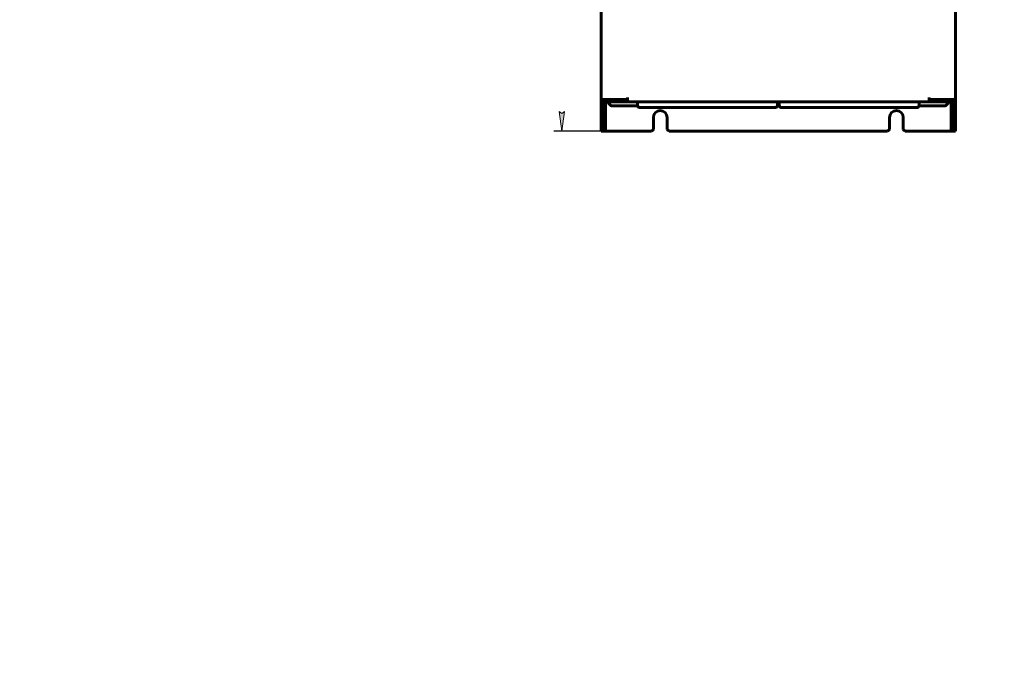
# Model space of a CAD drawing. Header units: millimetres. Extents: x 0 to 594, y 0 to 420.
# Tile 1 of 24: x 0 to 250, y 0 to 168. Entities that reach past the tile are written whole.
import ezdxf

# ---------------------------------------------------------------- set-up
doc = ezdxf.new("R2010")
doc.units = ezdxf.units.MM
doc.linetypes.add('K5LT_BASIC', pattern=[0])
doc.linetypes.add('K5LT_THIN', pattern=[0])
doc.layers.add('Системный слой', color=7, linetype='Continuous')
doc.styles.add('KDIMTEXTSTYLE', font='GOST_AU.SHX', dxfattribs={"width": 0.96, "oblique": 15, "height": 5})
doc.dimstyles.new('KDIMSTYLE (0.50)', dxfattribs={"dimtxt": 5, "dimasz": 1, "dimexe": 2, "dimexo": 0, "dimgap": 1, "dimtad": 1, "dimlfac": 2, "dimtxsty": 'KDIMTEXTSTYLE', "dimsah": 1, "dimcen": 0, "dimdle": 1, "dimadec": 0, "dimazin": 0, "dimtfac": 0.667, "dimtmove": 0, "dimatfit": 3, "dimfxl": 1, "dimtvp": 1, "dimtolj": 1, "dimtzin": 0, "dimarcsym": 0})

# ---------------------------------------------------------------- blocks, each defined once
blk = doc.blocks.new('KDIMARROW_01')
at = {"layer": 'Системный слой'}
blk.add_hatch(color=0, dxfattribs=at).paths.add_polyline_path([(0, 0), (-5, 0.66), (-4.5, 0), (-5, -0.66)])
at = {"layer": 'Системный слой', "color": 0, "linetype": 'K5LT_THIN', "lineweight": 18}
for p, q in [((-4.5, 0), (-5, 0.66)), ((-5, 0.66), (0, 0)), ((0, 0), (-5, -0.66)), ((-5, -0.66), (-4.5, 0)), ((0, 0), (-1, 0))]:
    blk.add_line(p, q, dxfattribs=at)

msp = doc.modelspace()

# ---------------------------------------------------------------- linework, layer by layer
at = {"layer": 'Системный слой', "color": 150, "linetype": 'K5LT_BASIC', "lineweight": 60, "true_color": 0x0080ff}
for p, q in [((147.7313, 308.8498), (147.7313, 147.5498)), ((237.7313, 308.8498), (237.7313, 147.5498)), ((154.4072, 148.0498), (154.4072, 147.5498)), ((231.0554, 148.0498), (231.0554, 147.5498)), ((147.7313, 147.5498), (147.7313, 146.9498)), ((147.7313, 147.5498), (148.4778, 147.5498)), ((148.4778, 146.9498), (147.7313, 146.9498)), ((147.7313, 146.4498), (147.7313, 146.9498)), ((147.7313, 146.4498), (147.7313, 139.9498)), ((148.3313, 146.9498), (148.3313, 146.4498)), ((148.3313, 146.4498), (148.3313, 139.9498)), ((148.4778, 147.5498), (148.5466, 147.5498)), ((150.211, 146.9498), (148.4778, 146.9498)), ((154.1225, 147.5498), (148.5466, 147.5498)), ((148.8313, 146.6998), (148.8313, 146.9498)), ((148.8313, 139.4498), (148.8313, 146.6998)), ((149.4813, 146.7413), (149.4813, 146.8498)), ((150.202, 145.9791), (149.5106, 146.6706)), ((150.211, 146.9498), (150.211, 147.5498)), ((235.2517, 146.9498), (150.211, 146.9498)), ((156.9838, 145.9498), (150.2727, 145.9498)), ((154.1225, 147.5498), (154.4072, 147.5498)), ((154.4072, 147.5498), (154.4072, 147.3215)), ((156.9813, 146.9498), (156.9813, 145.9998)), ((167.2313, 145.4998), (157.4813, 145.4998)), ((182.2313, 145.4998), (167.2313, 145.4998)), ((191.9813, 145.4998), (182.2313, 145.4998)), ((192.4813, 146.9498), (192.4813, 145.9998)), ((192.9813, 146.9498), (192.9813, 145.9998)), ((203.2313, 145.4998), (193.4813, 145.4998)), ((218.2313, 145.4998), (203.2313, 145.4998)), ((227.9813, 145.4998), (218.2313, 145.4998)), ((235.1899, 145.9498), (228.4788, 145.9498)), ((228.4813, 146.9498), (228.4813, 145.9998)), ((231.0554, 147.5498), (231.0554, 147.3215)), ((231.0554, 147.5498), (231.3401, 147.5498)), ((236.916, 147.5498), (231.3401, 147.5498)), ((235.2517, 146.9498), (235.2517, 147.5498)), ((236.9849, 146.9498), (235.2517, 146.9498)), ((235.2606, 145.9791), (235.952, 146.6706)), ((235.9813, 146.7413), (235.9813, 146.8498)), ((236.6313, 146.6998), (236.6313, 146.9498)), ((236.6313, 146.6998), (236.6313, 139.4498)), ((236.916, 147.5498), (236.9849, 147.5498)), ((236.9849, 147.5498), (237.7313, 147.5498)), ((237.7313, 146.9498), (236.9849, 146.9498)), ((237.1313, 146.4498), (237.1313, 146.9498)), ((237.1313, 146.4498), (237.1313, 139.9498)), ((237.7313, 147.5498), (237.7313, 146.9498)), ((237.7313, 146.9498), (237.7313, 146.4498)), ((237.7313, 146.4498), (237.7313, 139.9498)), ((160.9813, 139.9498), (160.9813, 142.9498)), ((164.4813, 139.9498), (164.4813, 142.9498)), ((220.9813, 139.9498), (220.9813, 142.9498)), ((224.4813, 139.9498), (224.4813, 142.9498)), ((147.7313, 139.4498), (147.7313, 139.9498)), ((148.3313, 139.4498), (147.7313, 139.4498)), ((148.3313, 139.9498), (148.3313, 139.4498)), ((148.8313, 139.4498), (148.3313, 139.4498)), ((160.4813, 139.4498), (148.8313, 139.4498)), ((160.4813, 139.4498), (160.9813, 139.9498)), ((164.4813, 139.9498), (164.9813, 139.4498)), ((220.4813, 139.4498), (164.9813, 139.4498)), ((220.4813, 139.4498), (220.9813, 139.9498)), ((224.4813, 139.9498), (224.9813, 139.4498)), ((236.6313, 139.4498), (224.9813, 139.4498)), ((237.1313, 139.4498), (236.6313, 139.4498)), ((237.1313, 139.4498), (237.1313, 139.9498)), ((237.1313, 139.4498), (237.7313, 139.4498)), ((237.7313, 139.9498), (237.7313, 139.4498))]:
    msp.add_line(p, q, dxfattribs=at)
for centre, radius, start, end in [((149.5813, 146.8498), 0.1, 90, 180), ((149.5813, 146.7413), 0.1, 180, 225), ((150.2727, 146.0498), 0.1, 225, 270), ((157.4813, 145.9998), 0.5, 180, 270.000002), ((191.9813, 145.9998), 0.5, 269.999998, 0), ((193.4813, 145.9998), 0.5, 180, 270.000002), ((227.9813, 145.9998), 0.5, 269.999998, 0), ((235.1899, 146.0498), 0.1, 270, 315), ((235.8813, 146.8498), 0.1, 0, 90), ((235.8813, 146.7413), 0.1, 315, 0), ((162.7313, 142.9498), 1.75, 0, 180), ((222.7313, 142.9498), 1.75, 0, 180)]:
    msp.add_arc(centre, radius, start, end, dxfattribs=at)
for points in [[(154.4072, 147.3215), (153.941, 147.2439), (153.0085, 147.1082), (151.6097, 146.9793), (150.6772, 146.9498), (150.211, 146.9498)], [(231.0554, 147.3215), (231.5217, 147.2439), (232.4542, 147.1082), (233.8529, 146.9793), (234.7855, 146.9498), (235.2517, 146.9498)]]:
    msp.add_open_spline(points, degree=3, dxfattribs=at)

# ---------------------------------------------------------------- dimensions: what is measured, and where the dimension line sits
at = {"layer": 'Системный слой', "color": 7}
msp.add_linear_dim(base=(137.7313, 322.5498), p1=(154.6563, 139.4498), p2=(148.8313, 322.5498), angle=90, location=(137.7313, 230.9998), text='\\H5.0;\\W0.965;\\Q15;\\H5.0;\\W0.965;\\Q15;\\Q15;В', dimstyle='KDIMSTYLE (0.50)', override={"dimexo": 0, "dimblk1": 'KDIMARROW_01', "dimblk2": 'KDIMARROW_01', "dimse1": 0, "dimse2": 0, "dimclrt": 7, "dimtolj": 1}, dxfattribs=at).render()

doc.saveas('drawing.dxf')
